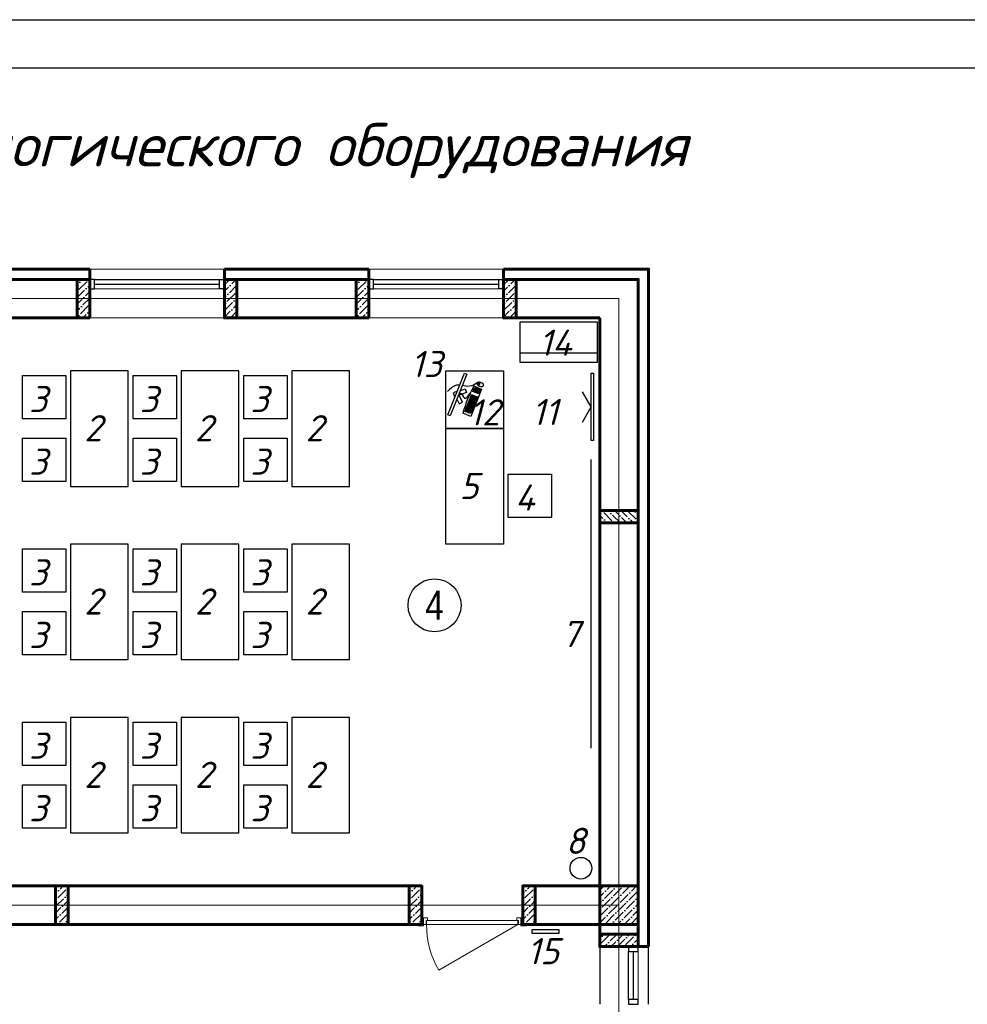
# Model space of a CAD drawing. Header units: millimetres. Extents: x -257011 to 237647566, y 2784933 to 6706507.
# Tile 201 of 256: x 9666636 to 9676483, y 5150119 to 5160346. Entities that reach past the tile are written whole.
import ezdxf

# ---------------------------------------------------------------- set-up
doc = ezdxf.new("R2010")
doc.units = ezdxf.units.MM
doc.header["$LTSCALE"] = 1000
doc.linetypes.add('ACAD_ISO10W100', pattern=[18, 12, -3, 0, -3])
for name, color, linetype, lineweight in [('Doors', 86, 'Continuous', 13), ('expl', 234, 'Continuous', 13), ('заливки', 250, 'Continuous', 18), ('Калонны', 20, 'Continuous', 25), ('Размеры', 251, 'Continuous', 18)]:
    doc.layers.add(name, color=color, linetype=linetype, lineweight=lineweight)
doc.layers.add('TESS', color=252, linetype='Continuous')
doc.layers.add('ТХ', color=7, linetype='Continuous')
doc.styles.get("Standard").update_dxf_attribs({"font": 'ARIALN.TTF'})
doc.styles.add('WMF-Times New Roman0', font='times.ttf')

# ---------------------------------------------------------------- blocks, each defined once
blk = doc.blocks.new('iuluiluiiul')
at = {"layer": 'Doors'}
blk.add_line((1534768, 1631198), (1533946, 1630723), dxfattribs=at)
for points in [[(1533728, 1631198), (1533788, 1631198), (1533788, 1631183), (1533728, 1631183)], [(1533768, 1631268), (1533788, 1631268), (1533788, 1631198), (1533768, 1631198)], [(1533828, 1631238), (1533828, 1631268), (1533788, 1631268), (1533788, 1631198), (1533813, 1631198), (1533813, 1631238)], [(1533818, 1631238), (1534768, 1631238), (1534768, 1631198), (1533818, 1631198)], [(1534758, 1631238), (1534758, 1631268), (1534798, 1631268), (1534798, 1631198), (1534773, 1631198), (1534773, 1631238)], [(1534818, 1631268), (1534798, 1631268), (1534798, 1631198), (1534818, 1631198)], [(1534798, 1631198), (1534858, 1631198), (1534858, 1631183), (1534798, 1631183)]]:
    blk.add_lwpolyline(points, close=True, dxfattribs=at)
blk.add_arc((1534768, 1631198), 950, 180, 210, dxfattribs=at)
blk = doc.blocks.new('wwww')
at = {"layer": 'заливки', "color": 0, "lineweight": 25, "ltscale": 0.15}
for p, q in [((-325484, -679209), (-325477, -679225)), ((-325470, -679244), (-325465, -679256)), ((-325814, -679382), (-325729, -679357)), ((-325808, -679400), (-325814, -679382)), ((-325723, -679374), (-325808, -679400)), ((-325729, -679357), (-325713, -679352)), ((-325708, -679369), (-325723, -679374)), ((-325713, -679352), (-325708, -679369)), ((-325699, -679327), (-325681, -679321)), ((-325693, -679344), (-325699, -679327)), ((-325660, -679334), (-325693, -679344)), ((-325687, -679302), (-325671, -679297)), ((-325686, -679305), (-325687, -679302)), ((-325686, -679305), (-325681, -679321)), ((-325671, -679297), (-325660, -679334))]:
    blk.add_line(p, q, dxfattribs=at)
for points in [[(-325485, -678956), (-325474, -678992), (-326163, -679200), (-326174, -679165)], [(-325700, -679264), (-325695, -679281), (-325711, -679286), (-325716, -679269)], [(-325682, -679259), (-325677, -679276), (-325693, -679281), (-325698, -679264)], [(-325617, -679239), (-325611, -679256), (-325627, -679261), (-325632, -679244)], [(-325611, -679258), (-325606, -679275), (-325621, -679280), (-325626, -679263)], [(-325599, -679234), (-325594, -679251), (-325609, -679255), (-325614, -679238)], [(-325593, -679253), (-325588, -679270), (-325603, -679275), (-325609, -679258)], [(-325581, -679228), (-325576, -679245), (-325591, -679250), (-325597, -679233)], [(-325575, -679247), (-325570, -679265), (-325586, -679269), (-325591, -679252)], [(-325569, -679267), (-325564, -679284), (-325580, -679288), (-325585, -679271)], [(-325563, -679223), (-325558, -679240), (-325573, -679245), (-325579, -679228)], [(-325557, -679242), (-325552, -679259), (-325568, -679264), (-325573, -679247)], [(-325551, -679261), (-325546, -679278), (-325562, -679283), (-325567, -679266)], [(-325944, -679338), (-325939, -679355), (-325955, -679360), (-325960, -679343)], [(-325938, -679357), (-325933, -679374), (-325949, -679379), (-325954, -679362)], [(-325933, -679376), (-325927, -679394), (-325943, -679398), (-325948, -679381)], [(-325926, -679333), (-325921, -679350), (-325937, -679355), (-325942, -679337)], [(-325927, -679396), (-325922, -679413), (-325937, -679418), (-325942, -679400)], [(-325921, -679415), (-325916, -679432), (-325931, -679437), (-325937, -679420)], [(-325920, -679352), (-325915, -679369), (-325931, -679374), (-325936, -679357)], [(-325915, -679371), (-325909, -679388), (-325925, -679393), (-325930, -679376)], [(-325908, -679327), (-325903, -679344), (-325919, -679349), (-325924, -679332)], [(-325909, -679390), (-325904, -679407), (-325919, -679412), (-325924, -679395)], [(-325903, -679409), (-325898, -679427), (-325913, -679431), (-325919, -679414)], [(-325903, -679346), (-325897, -679364), (-325913, -679368), (-325918, -679351)], [(-325897, -679366), (-325892, -679383), (-325907, -679388), (-325912, -679370)], [(-325891, -679385), (-325886, -679402), (-325901, -679407), (-325907, -679390)], [(-325890, -679322), (-325885, -679339), (-325901, -679344), (-325906, -679327)], [(-325885, -679404), (-325880, -679421), (-325896, -679426), (-325901, -679409)], [(-325885, -679341), (-325879, -679358), (-325895, -679363), (-325900, -679346)], [(-325879, -679360), (-325874, -679377), (-325889, -679382), (-325895, -679365)], [(-325875, -679317), (-325870, -679334), (-325885, -679339), (-325890, -679322)], [(-325873, -679379), (-325868, -679397), (-325884, -679401), (-325889, -679384)], [(-325869, -679336), (-325864, -679353), (-325879, -679358), (-325885, -679341)], [(-325867, -679399), (-325862, -679416), (-325878, -679421), (-325883, -679403)], [(-325863, -679355), (-325858, -679373), (-325874, -679377), (-325879, -679360)], [(-325857, -679312), (-325852, -679329), (-325867, -679334), (-325873, -679316)], [(-325857, -679375), (-325852, -679392), (-325868, -679397), (-325873, -679379)], [(-325851, -679331), (-325846, -679348), (-325862, -679353), (-325867, -679336)], [(-325852, -679394), (-325846, -679411), (-325862, -679416), (-325867, -679399)], [(-325845, -679350), (-325840, -679367), (-325856, -679372), (-325861, -679355)], [(-325839, -679306), (-325834, -679323), (-325850, -679328), (-325855, -679311)], [(-325839, -679369), (-325834, -679386), (-325850, -679391), (-325855, -679374)], [(-325833, -679325), (-325828, -679343), (-325844, -679347), (-325849, -679330)], [(-325834, -679388), (-325828, -679406), (-325844, -679410), (-325849, -679393)], [(-325827, -679345), (-325822, -679362), (-325838, -679367), (-325843, -679349)], [(-325821, -679301), (-325816, -679318), (-325832, -679323), (-325837, -679306)], [(-325822, -679364), (-325816, -679381), (-325832, -679386), (-325837, -679369)], [(-325815, -679320), (-325810, -679337), (-325826, -679342), (-325831, -679325)], [(-325816, -679383), (-325811, -679400), (-325826, -679405), (-325831, -679388)], [(-325810, -679339), (-325804, -679356), (-325820, -679361), (-325825, -679344)], [(-325805, -679296), (-325800, -679313), (-325816, -679318), (-325821, -679301)], [(-325804, -679358), (-325799, -679376), (-325814, -679380), (-325819, -679363)], [(-325800, -679315), (-325794, -679332), (-325810, -679337), (-325815, -679320)], [(-325794, -679335), (-325789, -679352), (-325804, -679356), (-325810, -679339)], [(-325788, -679354), (-325783, -679371), (-325799, -679376), (-325804, -679358)], [(-325788, -679291), (-325782, -679308), (-325798, -679313), (-325803, -679295)], [(-325782, -679310), (-325777, -679327), (-325792, -679332), (-325797, -679315)], [(-325776, -679329), (-325771, -679346), (-325786, -679351), (-325792, -679334)], [(-325770, -679348), (-325765, -679365), (-325781, -679370), (-325786, -679353)], [(-325770, -679285), (-325764, -679302), (-325780, -679307), (-325785, -679290)], [(-325764, -679304), (-325759, -679322), (-325774, -679326), (-325780, -679309)], [(-325758, -679324), (-325753, -679341), (-325769, -679346), (-325774, -679328)], [(-325752, -679343), (-325747, -679360), (-325763, -679365), (-325768, -679348)], [(-325752, -679280), (-325747, -679297), (-325762, -679302), (-325767, -679285)], [(-325746, -679299), (-325741, -679316), (-325756, -679321), (-325762, -679304)], [(-325740, -679318), (-325735, -679335), (-325751, -679340), (-325756, -679323)], [(-325736, -679275), (-325731, -679292), (-325747, -679297), (-325752, -679280)], [(-325734, -679337), (-325729, -679355), (-325745, -679359), (-325750, -679342)], [(-325730, -679294), (-325725, -679312), (-325741, -679316), (-325746, -679299)], [(-325725, -679314), (-325719, -679331), (-325735, -679335), (-325740, -679318)], [(-325718, -679270), (-325713, -679287), (-325729, -679292), (-325734, -679274)], [(-325719, -679333), (-325714, -679350), (-325729, -679355), (-325734, -679337)], [(-325712, -679289), (-325707, -679306), (-325723, -679311), (-325728, -679294)], [(-325707, -679308), (-325701, -679325), (-325717, -679330), (-325722, -679313)], [(-325701, -679327), (-325696, -679345), (-325711, -679349), (-325716, -679332)], [(-325695, -679347), (-325690, -679364), (-325705, -679368), (-325711, -679351)], [(-325695, -679284), (-325689, -679301), (-325705, -679305), (-325710, -679288)], [(-325689, -679303), (-325684, -679320), (-325699, -679325), (-325704, -679307)], [(-325677, -679341), (-325672, -679358), (-325688, -679363), (-325693, -679346)], [(-325677, -679278), (-325671, -679295), (-325687, -679300), (-325692, -679283)], [(-325659, -679336), (-325654, -679353), (-325670, -679358), (-325675, -679340)], [(-325605, -679277), (-325600, -679295), (-325615, -679299), (-325621, -679282)], [(-325599, -679297), (-325594, -679314), (-325610, -679319), (-325615, -679301)], [(-325593, -679316), (-325588, -679333), (-325604, -679338), (-325609, -679321)], [(-325587, -679272), (-325582, -679289), (-325598, -679294), (-325603, -679277)], [(-325581, -679291), (-325576, -679308), (-325592, -679313), (-325597, -679296)], [(-325576, -679310), (-325570, -679328), (-325586, -679332), (-325591, -679315)], [(-325563, -679286), (-325558, -679303), (-325574, -679308), (-325579, -679291)], [(-325558, -679305), (-325552, -679322), (-325568, -679327), (-325573, -679310)], [(-325546, -679280), (-325540, -679298), (-325556, -679302), (-325561, -679285)], [(-325540, -679300), (-325535, -679317), (-325550, -679321), (-325555, -679304)]]:
    blk.add_lwpolyline(points, close=True, dxfattribs=at)
for points in [[(-325889, -679117), (-325924, -679194), (-325866, -679220), (-325815, -679108)], [(-325871, -679073), (-325877, -679070), (-325843, -679016)], [(-325788, -679048), (-325785, -679042), (-325843, -679016)], [(-325749, -679075), (-325677, -679120), (-325710, -679173), (-325815, -679108)], [(-325552, -679198), (-325513, -679328), (-325964, -679465), (-326004, -679335)]]:
    blk.add_lwpolyline(points, dxfattribs=at)
for centre, radius, start, end in [((-325114, -681459), 2303, 100.9493, 112.708), ((-325477, -679229), 29.5, 216.9044, 354.8007)]:
    blk.add_arc(centre, radius, start, end, dxfattribs=at)
at = {"layer": 'заливки', "color": 0, "lineweight": 25, "ltscale": 0.15, "extrusion": (0, 0, -1)}
blk.add_ellipse((-325468, -679263), major_axis=(16.4, -53.3), ratio=0.548518, dxfattribs=at)
at = {"layer": 'заливки', "color": 0, "lineweight": 25, "ltscale": 0.15}
blk.add_ellipse((-325473, -679235), major_axis=(3.92, -9.4), ratio=0.353008, dxfattribs=at)
for points, knots in [([(-325685, -679017), (-325698, -678997), (-325744, -678938), (-325827, -678931), (-325886, -678926)], [258.945343, 258.945343, 258.945343, 258.945343, 321.866255, 469.799997, 469.799997, 469.799997, 469.799997]), ([(-325805, -679092), (-325787, -679100), (-325762, -679126), (-325839, -679240), (-325737, -679231), (-325675, -679225)], [52.696456, 52.696456, 52.696456, 52.696456, 88.452953, 137.856523, 215.270135, 215.270135, 215.270135, 215.270135]), ([(-325800, -679090), (-325797, -679092), (-325794, -679094), (-325788, -679098), (-325785, -679100), (-325780, -679106), (-325778, -679110), (-325775, -679117), (-325774, -679121), (-325774, -679127), (-325774, -679129), (-325775, -679133), (-325775, -679135), (-325777, -679143), (-325779, -679149), (-325783, -679160), (-325786, -679166), (-325791, -679178), (-325793, -679183), (-325796, -679192), (-325797, -679195), (-325798, -679200), (-325798, -679202), (-325798, -679206), (-325798, -679207), (-325797, -679210), (-325796, -679212), (-325795, -679214), (-325794, -679216), (-325791, -679218), (-325790, -679219), (-325786, -679221), (-325784, -679221), (-325778, -679224), (-325773, -679225), (-325761, -679226), (-325754, -679227), (-325740, -679227), (-325732, -679226), (-325709, -679225), (-325692, -679224), (-325675, -679222)], [54.981019, 54.981019, 54.981019, 54.981019, 61.260874, 61.260874, 69.6918, 69.6918, 78.122727, 78.122727, 86.553654, 86.553654, 90.403827, 90.403827, 94.253999, 94.253999, 104.434609, 104.434609, 114.615219, 114.615219, 124.795829, 124.795829, 131.641747, 131.641747, 135.939583, 135.939583, 141.201002, 141.201002, 146.462422, 146.462422, 151.723841, 151.723841, 156.985261, 156.985261, 162.24668, 162.24668, 172.922377, 172.922377, 183.598075, 183.598075, 194.273772, 194.273772, 215.270135, 215.270135, 215.270135, 215.270135]), ([(-325484, -679209), (-325526, -679194), (-325606, -679165), (-325646, -679086), (-325666, -679050)], [0, 0, 0, 0, 117.894714, 225.048375, 225.048375, 225.048375, 225.048375])]:
    blk.add_open_spline(points, degree=3, knots=knots, dxfattribs=at)

msp = doc.modelspace()

# ---------------------------------------------------------------- hatches: boundary and pattern name
at = {"ltscale": 100}
h = msp.add_hatch(dxfattribs=at)
h.set_pattern_fill('ANSI36', color=256, scale=15, style=0)
h.set_pattern_definition([(45, (9798435.837, 4440094.743), (25.2569703, 92.6088912), [119.0625, -23.8125, 0, -23.8125])])
h.paths.add_polyline_path([(9667233.575, 5157249.213), (9667363.575, 5157249.213), (9667363.575, 5157649.213), (9667233.575, 5157649.213)])
h = msp.add_hatch(dxfattribs=at)
h.set_pattern_fill('ANSI36', color=256, scale=15, style=0)
h.set_pattern_definition([(45, (9796665.837, 4440094.743), (25.2569703, 92.6088912), [119.0625, -23.8125, 0, -23.8125])])
h.paths.add_polyline_path([(9668763.575, 5157249.213), (9668893.575, 5157249.213), (9668893.575, 5157649.213), (9668763.575, 5157649.213)])
h = msp.add_hatch(dxfattribs=at)
h.set_pattern_fill('ANSI36', color=256, scale=15, style=0)
h.set_pattern_definition([(45, (9801335.837, 4440094.743), (25.2569703, 92.6088912), [119.0625, -23.8125, 0, -23.8125])])
h.paths.add_polyline_path([(9670133.575, 5157249.213), (9670263.575, 5157249.213), (9670263.575, 5157649.213), (9670133.575, 5157649.213)])
h = msp.add_hatch(dxfattribs=at)
h.set_pattern_fill('ANSI36', color=256, scale=15, style=0)
h.set_pattern_definition([(45, (9799565.837, 4440094.743), (25.2569703, 92.6088912), [119.0625, -23.8125, 0, -23.8125])])
h.paths.add_polyline_path([(9671663.575, 5157249.213), (9671793.575, 5157249.213), (9671793.575, 5157649.213), (9671663.575, 5157649.213)])
h = msp.add_hatch(dxfattribs=at)
h.set_pattern_fill('ANSI36', color=256, scale=15, angle=90, style=0)
h.set_pattern_definition([(135, (10403927.577, 5284221.475), (-92.6088912, 25.2569703), [119.0625, -23.8125, 0, -23.8125])])
h.paths.add_polyline_path([(9673063.575, 5155119.213), (9673063.575, 5155249.213), (9672663.575, 5155249.213), (9672663.575, 5155119.213)])
h = msp.add_hatch(dxfattribs=at)
h.set_pattern_fill('ANSI36', color=256, scale=15, style=0)
h.set_pattern_definition([(45, (9796110.837, 4420085.21), (25.2569703, 92.6088912), [119.0625, -23.8125, 0, -23.8125])])
h.paths.add_polyline_path([(9667008.575, 5150949.211), (9667138.575, 5150949.211), (9667138.575, 5151349.211), (9667008.575, 5151349.211)])
h = msp.add_hatch(dxfattribs=at)
h.set_pattern_fill('ANSI36', color=256, scale=15, style=0)
h.set_pattern_definition([(45, (9799785.837, 4420085.21), (25.2569703, 92.6088912), [119.0625, -23.8125, 0, -23.8125])])
h.paths.add_polyline_path([(9670683.575, 5150949.213), (9670813.575, 5150949.213), (9670813.575, 5151349.213), (9670683.575, 5151349.213)])
h = msp.add_hatch(dxfattribs=at)
h.set_pattern_fill('ANSI36', color=256, scale=15, style=0)
h.set_pattern_definition([(45, (9800965.837, 4420085.21), (25.2569703, 92.6088912), [119.0625, -23.8125, 0, -23.8125])])
h.paths.add_polyline_path([(9671863.575, 5150949.213), (9671993.575, 5150949.213), (9671993.575, 5151349.213), (9671863.575, 5151349.213)])
h = msp.add_hatch(dxfattribs=at)
h.set_pattern_fill('ANSI36', color=256, scale=15, style=0)
h.set_pattern_definition([(45, (-7374898.976, 14337179.213), (25.25697034, 92.60889125), [119.0625, -23.8125, 0, -23.8125])])
h.paths.add_polyline_path([(9673063.575, 5150949.213), (9672663.575, 5150949.213), (9672663.575, 5151349.213), (9673063.575, 5151349.213)])
h = msp.add_hatch(dxfattribs=at)
h.set_pattern_fill('ANSI36', color=256, scale=15, angle=180, style=0)
h.set_pattern_definition([(225, (9729953.31, 6382981.143), (-25.2569703, -92.6088912), [119.0625, -23.8125, 0, -23.8125])])
h.paths.add_polyline_path([(9673063.575, 5150719.213), (9673063.575, 5150849.213), (9672663.575, 5150849.213), (9672663.575, 5150719.213)])

# ---------------------------------------------------------------- linework, layer by layer
at = {"lineweight": 9, "ltscale": 100}
for p, q in [((9667363.575, 5157756.213), (9668763.575, 5157756.213)), ((9670263.575, 5157756.213), (9671663.575, 5157756.213)), ((9667363.575, 5157249.213), (9668763.575, 5157249.213)), ((9670263.575, 5157249.213), (9671663.575, 5157249.213))]:
    msp.add_line(p, q, dxfattribs=at)
at = {"lineweight": 60, "ltscale": 100}
for p, q in [((9667363.575, 5157649.213), (9667363.575, 5157249.213)), ((9668763.575, 5157649.213), (9668763.575, 5157249.213)), ((9670263.575, 5157649.213), (9670263.575, 5157249.213)), ((9671663.575, 5157649.213), (9671663.575, 5157249.213)), ((9670683.575, 5151349.213), (9663463.575, 5151349.213)), ((9670813.575, 5151349.213), (9670813.575, 5150949.213)), ((9672663.575, 5151349.213), (9671863.575, 5151349.213)), ((9671863.575, 5151349.213), (9671863.575, 5150949.213)), ((9670683.575, 5150949.213), (9662263.575, 5150949.213)), ((9672663.575, 5150949.213), (9671913.575, 5150949.213)), ((9672663.575, 5150719.213), (9673063.575, 5150719.213))]:
    msp.add_line(p, q, dxfattribs=at)
at = {"color": 5}
for p, q in [((9667413.575, 5157649.213), (9668713.575, 5157649.213)), ((9670313.575, 5157649.213), (9671613.575, 5157649.213)), ((9667413.575, 5157599.213), (9668713.575, 5157599.213)), ((9670313.575, 5157599.213), (9671613.575, 5157599.213)), ((9672963.575, 5150169.213), (9672963.575, 5150669.213)), ((9673013.575, 5150169.213), (9673013.575, 5150669.213))]:
    msp.add_line(p, q, dxfattribs=at)
at = {"color": 5, "lineweight": 0}
for p, q in [((9667413.575, 5157549.213), (9668713.575, 5157549.213)), ((9670313.575, 5157549.213), (9671613.575, 5157549.213)), ((9673063.575, 5150169.213), (9673063.575, 5150669.213))]:
    msp.add_line(p, q, dxfattribs=at)
at = {"color": 1, "linetype": 'ACAD_ISO10W100', "lineweight": 9, "ltscale": 100}
for p, q in [((9672863.575, 5157449.213), (9653663.575, 5157449.213)), ((9672863.575, 5157449.213), (9672863.575, 5141849.213)), ((9672863.575, 5151149.213), (9653663.575, 5151149.213))]:
    msp.add_line(p, q, dxfattribs=at)
at = {"ltscale": 100}
for p, q in [((9672663.575, 5150719.213), (9672663.575, 5150119.213)), ((9673170.575, 5150119.213), (9673170.575, 5150719.213))]:
    msp.add_line(p, q, dxfattribs=at)
at = {"color": 1}
msp.add_lwpolyline([(9640518.224, 5160346.136), (9682518.224, 5160346.136), (9682518.224, 5130646.136), (9640518.224, 5130646.136)], close=True, dxfattribs=at)
at = {"lineweight": 30}
msp.add_lwpolyline([(9642518.224, 5159846.136), (9682018.224, 5159846.136), (9682018.224, 5131146.136), (9642518.224, 5131146.136)], close=True, dxfattribs=at)
at = {"color": 252, "lineweight": 60, "ltscale": 100}
for points in [[(9665863.575, 5157756.212), (9667363.575, 5157756.212)], [(9667363.575, 5157649.213), (9667363.575, 5157756.213)], [(9668763.575, 5157649.213), (9668763.575, 5157756.213)], [(9668763.575, 5157756.212), (9670263.575, 5157756.212)], [(9670263.575, 5157649.213), (9670263.575, 5157756.213)], [(9671663.575, 5157649.213), (9671663.575, 5157756.213)], [(9671663.575, 5157756.212), (9673170.575, 5157756.212), (9673170.575, 5150719.213)], [(9673170.575, 5150719.213), (9673063.575, 5150719.213)]]:
    msp.add_lwpolyline(points, dxfattribs=at)
at = {"color": 32, "lineweight": 30, "ltscale": 100}
for points in [[(9665863.575, 5157749.212), (9667363.575, 5157749.212)], [(9668763.575, 5157749.212), (9670263.575, 5157749.212)], [(9671663.575, 5157749.212), (9673163.575, 5157749.212), (9673163.575, 5150719.213)]]:
    msp.add_lwpolyline(points, dxfattribs=at)
at = {"lineweight": 60, "ltscale": 100}
for points in [[(9665863.575, 5157649.213), (9667363.575, 5157649.213)], [(9668763.575, 5157649.213), (9670263.575, 5157649.213)], [(9671663.575, 5157649.213), (9673063.575, 5157649.213), (9673063.575, 5150719.213)], [(9665863.575, 5157249.213), (9667363.575, 5157249.213)], [(9668763.575, 5157249.213), (9670263.575, 5157249.213)], [(9671663.575, 5157249.213), (9672663.575, 5157249.213)], [(9672663.575, 5151349.213), (9672663.575, 5157249.213)], [(9672663.575, 5150719.213), (9672663.575, 5150949.213)]]:
    msp.add_lwpolyline(points, dxfattribs=at)
at = {"color": 5}
for points in [[(9667363.575, 5157549.213), (9667413.575, 5157549.213), (9667413.575, 5157649.213), (9667363.575, 5157649.213)], [(9668763.575, 5157549.213), (9668713.575, 5157549.213), (9668713.575, 5157649.213), (9668763.575, 5157649.213)], [(9670263.575, 5157549.213), (9670313.575, 5157549.213), (9670313.575, 5157649.213), (9670263.575, 5157649.213)], [(9671663.575, 5157549.213), (9671613.575, 5157549.213), (9671613.575, 5157649.213), (9671663.575, 5157649.213)], [(9673063.575, 5150669.213), (9673063.575, 5150719.213), (9672963.575, 5150719.213), (9672963.575, 5150669.213)], [(9673063.575, 5150119.213), (9673063.575, 5150169.213), (9672963.575, 5150169.213), (9672963.575, 5150119.213)]]:
    msp.add_lwpolyline(points, close=True, dxfattribs=at)
at = {"ltscale": 100}
msp.add_lwpolyline([(9671960.168, 5150896.025), (9672240.168, 5150896.025), (9672240.168, 5150856.025), (9671960.168, 5150856.025)], close=True, dxfattribs=at)
at = {"layer": 'expl', "lineweight": 30}
msp.add_circle((9670947.377, 5154263.292), 275.112, dxfattribs=at)
at = {"layer": 'Размеры', "lineweight": 60, "ltscale": 5}
for points in [[(9667363.575, 5157249.213), (9667233.575, 5157249.213), (9667233.575, 5157649.213), (9667363.575, 5157649.213)], [(9668893.575, 5157249.213), (9668763.575, 5157249.213), (9668763.575, 5157649.213), (9668893.575, 5157649.213)], [(9670263.575, 5157249.213), (9670133.575, 5157249.213), (9670133.575, 5157649.213), (9670263.575, 5157649.213)], [(9671793.575, 5157249.213), (9671663.575, 5157249.213), (9671663.575, 5157649.213), (9671793.575, 5157649.213)], [(9673063.575, 5155249.213), (9673063.575, 5155119.213), (9672663.575, 5155119.213), (9672663.575, 5155249.213)], [(9667138.575, 5150949.211), (9667008.575, 5150949.211), (9667008.575, 5151349.211), (9667138.575, 5151349.211)], [(9670813.575, 5150949.213), (9670683.575, 5150949.213), (9670683.575, 5151349.213), (9670813.575, 5151349.213)], [(9671993.575, 5150949.213), (9671863.575, 5150949.213), (9671863.575, 5151349.213), (9671993.575, 5151349.213)], [(9672663.575, 5151349.213), (9673063.575, 5151349.213), (9673063.575, 5150949.213), (9672663.575, 5150949.213)], [(9673063.575, 5150849.213), (9673063.575, 5150719.213), (9672663.575, 5150719.213), (9672663.575, 5150849.213)]]:
    msp.add_lwpolyline(points, close=True, dxfattribs=at)
at = {"layer": 'ТХ', "ltscale": 5}
msp.add_line((9672569.313, 5155778.217), (9672569.313, 5152778.217), dxfattribs=at)
for points in [[(9672637.991, 5157206.301), (9672637.991, 5156786.301), (9671837.991, 5156786.301), (9671837.991, 5157206.301)], [(9672637.991, 5156886.301), (9672637.991, 5156786.301), (9671837.991, 5156786.301), (9671837.991, 5156886.301)], [(9666663.575, 5156649.213), (9667113.575, 5156649.213), (9667113.575, 5156199.213), (9666663.575, 5156199.213)], [(9667163.575, 5155499.213), (9667763.575, 5155499.213), (9667763.575, 5156699.213), (9667163.575, 5156699.213)], [(9667813.575, 5156649.213), (9668263.575, 5156649.213), (9668263.575, 5156199.213), (9667813.575, 5156199.213)], [(9668313.575, 5155499.213), (9668913.575, 5155499.213), (9668913.575, 5156699.213), (9668313.575, 5156699.213)], [(9668963.575, 5156649.213), (9669413.575, 5156649.213), (9669413.575, 5156199.213), (9668963.575, 5156199.213)], [(9669463.575, 5155499.213), (9670063.575, 5155499.213), (9670063.575, 5156699.213), (9669463.575, 5156699.213)], [(9671063.575, 5156699.213), (9671663.575, 5156699.213), (9671663.575, 5156099.213), (9671063.575, 5156099.213)], [(9672573.882, 5156674.086), (9672598.882, 5156674.086), (9672598.882, 5155974.086), (9672573.882, 5155974.086)], [(9671063.575, 5156099.213), (9671663.575, 5156099.213), (9671663.575, 5154899.213), (9671063.575, 5154899.213)], [(9666663.575, 5155999.213), (9667113.575, 5155999.213), (9667113.575, 5155549.213), (9666663.575, 5155549.213)], [(9667813.575, 5155999.213), (9668263.575, 5155999.213), (9668263.575, 5155549.213), (9667813.575, 5155549.213)], [(9668963.575, 5155999.213), (9669413.575, 5155999.213), (9669413.575, 5155549.213), (9668963.575, 5155549.213)], [(9671713.575, 5155626.272), (9672163.575, 5155626.272), (9672163.575, 5155176.272), (9671713.575, 5155176.272)], [(9667163.575, 5153699.213), (9667763.575, 5153699.213), (9667763.575, 5154899.213), (9667163.575, 5154899.213)], [(9668313.575, 5153699.213), (9668913.575, 5153699.213), (9668913.575, 5154899.213), (9668313.575, 5154899.213)], [(9669463.575, 5153699.213), (9670063.575, 5153699.213), (9670063.575, 5154899.213), (9669463.575, 5154899.213)], [(9666663.575, 5154849.213), (9667113.575, 5154849.213), (9667113.575, 5154399.213), (9666663.575, 5154399.213)], [(9667813.575, 5154849.213), (9668263.575, 5154849.213), (9668263.575, 5154399.213), (9667813.575, 5154399.213)], [(9668963.575, 5154849.213), (9669413.575, 5154849.213), (9669413.575, 5154399.213), (9668963.575, 5154399.213)], [(9666663.575, 5154199.213), (9667113.575, 5154199.213), (9667113.575, 5153749.213), (9666663.575, 5153749.213)], [(9667813.575, 5154199.213), (9668263.575, 5154199.213), (9668263.575, 5153749.213), (9667813.575, 5153749.213)], [(9668963.575, 5154199.213), (9669413.575, 5154199.213), (9669413.575, 5153749.213), (9668963.575, 5153749.213)], [(9666663.575, 5153049.213), (9667113.575, 5153049.213), (9667113.575, 5152599.213), (9666663.575, 5152599.213)], [(9667163.575, 5151899.213), (9667763.575, 5151899.213), (9667763.575, 5153099.213), (9667163.575, 5153099.213)], [(9667813.575, 5153049.213), (9668263.575, 5153049.213), (9668263.575, 5152599.213), (9667813.575, 5152599.213)], [(9668313.575, 5151899.213), (9668913.575, 5151899.213), (9668913.575, 5153099.213), (9668313.575, 5153099.213)], [(9668963.575, 5153049.213), (9669413.575, 5153049.213), (9669413.575, 5152599.213), (9668963.575, 5152599.213)], [(9669463.575, 5151899.213), (9670063.575, 5151899.213), (9670063.575, 5153099.213), (9669463.575, 5153099.213)], [(9666663.575, 5152399.213), (9667113.575, 5152399.213), (9667113.575, 5151949.213), (9666663.575, 5151949.213)], [(9667813.575, 5152399.213), (9668263.575, 5152399.213), (9668263.575, 5151949.213), (9667813.575, 5151949.213)], [(9668963.575, 5152399.213), (9669413.575, 5152399.213), (9669413.575, 5151949.213), (9668963.575, 5151949.213)]]:
    msp.add_lwpolyline(points, close=True, dxfattribs=at)
msp.add_lwpolyline([(9672483.343, 5156167.267), (9672573.882, 5156324.086), (9672483.343, 5156480.904)], dxfattribs=at)
at = {"layer": 'ТХ', "ltscale": 3}
msp.add_circle((9672467.832, 5151532.912), 112.829, dxfattribs=at)

# ---------------------------------------------------------------- block references
at = {"lineweight": 60}
msp.add_blockref('iuluiluiiul', (8137045.109, 3519750.785), dxfattribs=at)
at = {"layer": 'TESS', "color": 16, "xscale": 0.6480000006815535, "yscale": 0.6480000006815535, "zscale": 0.6480000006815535, "rotation": 51.30378353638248}
msp.add_blockref('wwww', (9459742.182, 5596348.475), dxfattribs=at)

# ---------------------------------------------------------------- texts
at = {"insert": (9663165.782, 5159272.463), "char_height": 450, "width": 30637.42315, "attachment_point": 2, "style": 'WMF-Times New Roman0'}
msp.add_mtext('{\\fISOCPEUR|b1|i1|c204|p34;План стен первого этажа с расстановкой технологического оборудования}', dxfattribs=at)
at = {"lineweight": 9, "insert": (9670850.98, 5154114.626), "char_height": 300, "width": 349.18984, "attachment_point": 7}
msp.add_mtext('4', dxfattribs=at)
at = {"layer": 'Калонны', "char_height": 271.656}
for s, insert, attachment_point in [('{\\fArial|b0|i0|c204|p34;\\C150; \\fISOCPEUR|b0|i1|c204|p34;\\C1;14}', (9671926.167, 5156855.54), 7), ('{\\fArial|b0|i0|c204|p34;\\C150; \\fISOCPEUR|b0|i1|c0|p34;\\C1;13}', (9670592.4, 5156633.88), 7), ('{\\fArial|b0|i0|c204|p34;\\C150; \\fISOCPEUR|b0|i1|c204|p34;\\C1;3}', (9666627.317, 5156269.671), 7), ('{\\fArial|b0|i0|c204|p34;\\C150; \\fISOCPEUR|b0|i1|c204|p34;\\C1;3}', (9667777.317, 5156269.671), 7), ('{\\fArial|b0|i0|c204|p34;\\C150; \\fISOCPEUR|b0|i1|c204|p34;\\C1;3}', (9668927.317, 5156269.671), 7), ('{\\fArial|b0|i0|c204|p34;\\C150; \\fISOCPEUR|b0|i1|c0|p34;\\C1;12}', (9671198.031, 5156132.071), 7), ('{\\fArial|b0|i0|c204|p34;\\C150; \\fISOCPEUR|b0|i1|c0|p34;\\C1;11}', (9671851.267, 5156136.076), 7), ('{\\fArial|b0|i0|c204|p34;\\C150; \\fISOCPEUR|b0|i1|c204|p34;\\C1;2}', (9667201.169, 5155967.283), 7), ('{\\fArial|b0|i0|c204|p34;\\C150; \\fISOCPEUR|b0|i1|c204|p34;\\C1;2}', (9668351.169, 5155967.283), 7), ('{\\fArial|b0|i0|c204|p34;\\C150; \\fISOCPEUR|b0|i1|c204|p34;\\C1;2}', (9669501.169, 5155967.283), 7), ('{\\fArial|b0|i0|c204|p34;\\C150; \\fISOCPEUR|b0|i1|c204|p34;\\C1;3}', (9666627.317, 5155619.671), 7), ('{\\fArial|b0|i0|c204|p34;\\C150; \\fISOCPEUR|b0|i1|c204|p34;\\C1;3}', (9667777.317, 5155619.671), 7), ('{\\fArial|b0|i0|c204|p34;\\C150; \\fISOCPEUR|b0|i1|c204|p34;\\C1;3}', (9668927.317, 5155619.671), 7), ('{\\fArial|b0|i0|c204|p34;\\C150; \\fISOCPEUR|b0|i1|c204|p34;\\C1;5}', (9671101.169, 5155367.283), 7), ('{\\fArial|b0|i0|c204|p34;\\C150; \\fISOCPEUR|b0|i1|c204|p34;\\C1;4}', (9671677.317, 5155246.731), 7), ('{\\fArial|b0|i0|c204|p34;\\C150; \\fISOCPEUR|b0|i1|c204|p34;\\C1;3}', (9666627.317, 5154469.671), 7), ('{\\fArial|b0|i0|c204|p34;\\C150; \\fISOCPEUR|b0|i1|c204|p34;\\C1;3}', (9667777.317, 5154469.671), 7), ('{\\fArial|b0|i0|c204|p34;\\C150; \\fISOCPEUR|b0|i1|c204|p34;\\C1;3}', (9668927.317, 5154469.671), 7), ('{\\fArial|b0|i0|c204|p34;\\C150; \\fISOCPEUR|b0|i1|c204|p34;\\C1;2}', (9667201.169, 5154167.283), 7), ('{\\fArial|b0|i0|c204|p34;\\C150; \\fISOCPEUR|b0|i1|c204|p34;\\C1;2}', (9668351.169, 5154167.283), 7), ('{\\fArial|b0|i0|c204|p34;\\C150; \\fISOCPEUR|b0|i1|c204|p34;\\C1;2}', (9669501.169, 5154167.283), 7), ('{\\fArial|b0|i0|c204|p34;\\C150; \\fISOCPEUR|b0|i1|c204|p34;\\C1;3}', (9666627.317, 5153819.671), 7), ('{\\fArial|b0|i0|c204|p34;\\C150; \\fISOCPEUR|b0|i1|c204|p34;\\C1;3}', (9667777.317, 5153819.671), 7), ('{\\fArial|b0|i0|c204|p34;\\C150; \\fISOCPEUR|b0|i1|c204|p34;\\C1;3}', (9668927.317, 5153819.671), 7), ('{\\fArial|b0|i0|c204|p34;\\C150; \\fISOCPEUR|b0|i1|c204|p34;\\C1;7}', (9672161.399, 5153829.624), 7), ('{\\fArial|b0|i0|c204|p34;\\C150; \\fISOCPEUR|b0|i1|c204|p34;\\C1;3}', (9666627.317, 5152669.671), 7), ('{\\fArial|b0|i0|c204|p34;\\C150; \\fISOCPEUR|b0|i1|c204|p34;\\C1;3}', (9667777.317, 5152669.671), 7), ('{\\fArial|b0|i0|c204|p34;\\C150; \\fISOCPEUR|b0|i1|c204|p34;\\C1;3}', (9668927.317, 5152669.671), 7), ('{\\fArial|b0|i0|c204|p34;\\C150; \\fISOCPEUR|b0|i1|c204|p34;\\C1;2}', (9667201.169, 5152367.283), 7), ('{\\fArial|b0|i0|c204|p34;\\C150; \\fISOCPEUR|b0|i1|c204|p34;\\C1;2}', (9668351.169, 5152367.283), 7), ('{\\fArial|b0|i0|c204|p34;\\C150; \\fISOCPEUR|b0|i1|c204|p34;\\C1;2}', (9669501.169, 5152367.283), 7), ('{\\fArial|b0|i0|c204|p34;\\C150; \\fISOCPEUR|b0|i1|c204|p34;\\C1;3}', (9666627.317, 5152019.671), 7), ('{\\fArial|b0|i0|c204|p34;\\C150; \\fISOCPEUR|b0|i1|c204|p34;\\C1;3}', (9667777.317, 5152019.671), 7), ('{\\fArial|b0|i0|c204|p34;\\C150; \\fISOCPEUR|b0|i1|c204|p34;\\C1;3}', (9668927.317, 5152019.671), 7), ('{\\fArial|b0|i0|c204|p34;\\C150; \\fISOCPEUR|b0|i1|c204|p34;\\C1;8}', (9672204.191, 5151681.031), 7), ('{\\fArial|b0|i0|c204|p34;\\C150; \\fISOCPEUR|b0|i1|c204|p34;\\C1;15}', (9672241.44, 5150806.951), 3)]:
    msp.add_mtext(s, dxfattribs=dict(at, insert=insert, attachment_point=attachment_point))

doc.saveas('drawing.dxf')
